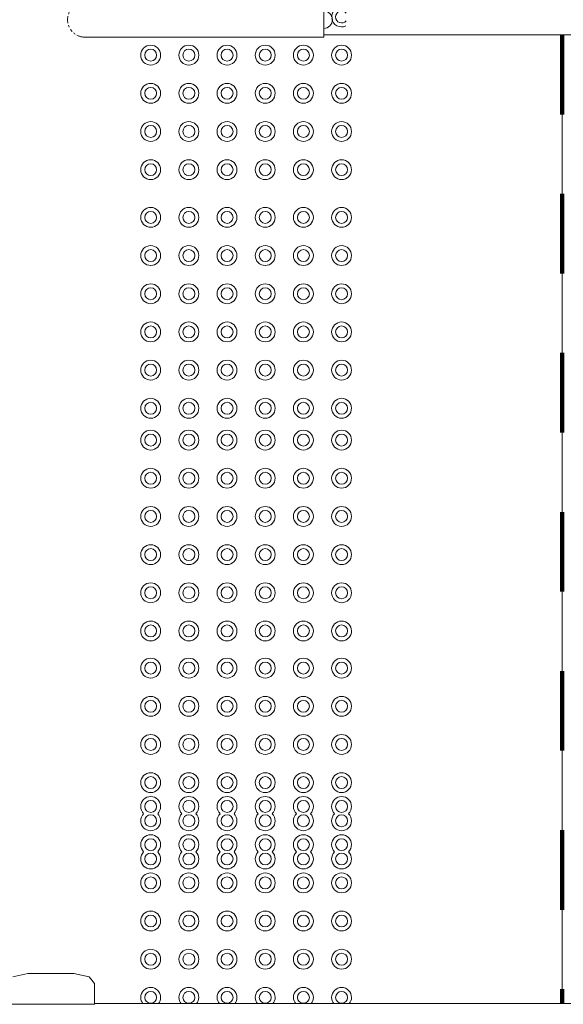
# Model space of a CAD drawing. Header units: metres. Extents: x 1.8 to 43.6, y -74.3 to -47.
# Tile 29 of 256: x 8.367 to 9.05, y -64.716 to -63.478. Entities that reach past the tile are written whole.
import ezdxf

# ---------------------------------------------------------------- set-up
doc = ezdxf.new("R2010")
doc.units = ezdxf.units.M
doc.linetypes.add('Traço', pattern=[0.006, 0.003, -0.003])
doc.linetypes.add('Traço_2_', pattern=[0.006, 0.003, -0.003])
doc.layers.add('A-AREA', color=4, linetype='Traço', lineweight=100, true_color=0x00ffff)
for name, color, linetype, lineweight in [('A-FLOR', 7, 'Continuous', 18), ('A-GENM', 7, 'Continuous', 18), ('Balaústres', 7, 'Continuous', 18), ('Corrimão', 7, 'Continuous', 18), ('Guarda-corpos', 7, 'Continuous', 18), ('Q-SPCQ', 7, 'Continuous', 18), ('S-FNDN', 7, 'Continuous', 18)]:
    doc.layers.add(name, color=color, linetype=linetype, lineweight=lineweight)

# ---------------------------------------------------------------- blocks, each defined once
blk = doc.blocks.new('Constructions-Lifts_Liftup_easylift-900-800 - Liftup - Material - Non-skid Linoleum-7091028-TÉRREO _0_32m - FRIGORÍFICA')
at = {"layer": 'S-FNDN', "color": 253, "true_color": 0xaaaaaa}
for p, q in [((-0.445, -1.348), (-0.445, -0.368)), ((-0.4786, -1.355), (-0.4701, -1.348)), ((-0.4701, -1.348), (-0.444, -1.348)), ((-0.444, -1.348), (-0.444, -1.458)), ((-0.4826, -1.374), (-0.4786, -1.355)), ((-0.4826, -1.432), (-0.4826, -1.374)), ((-0.4786, -1.451), (-0.4826, -1.432))]:
    blk.add_line(p, q, dxfattribs=at)
blk = doc.blocks.new('_ARQPWR_ACS Piso tátil de alerta - 30 cm Inox-7195133-TÉRREO _0_32m - FRIGORÍFICA')
at = {"layer": 'A-GENM', "color": 253, "true_color": 0xaaaaaa}
for centre, radius, start, end in [((-0.12, 0.12), 0.0125, 0, 180), ((-0.12, 0.12), 0.0075, 360, 180), ((-0.072, 0.12), 0.0125, 0, 180), ((-0.072, 0.12), 0.0075, 360, 180), ((-0.024, 0.12), 0.0125, 0, 180), ((-0.024, 0.12), 0.0075, 360, 180), ((0.024, 0.12), 0.0125, 0, 180), ((0.024, 0.12), 0.0075, 360, 180), ((0.072, 0.12), 0.0125, 0, 180), ((0.072, 0.12), 0.0075, 360, 180), ((0.12, 0.12), 0.0125, 0, 180), ((0.12, 0.12), 0.0075, 360, 180), ((-0.12, 0.12), 0.0125, 180, 360), ((-0.12, 0.12), 0.0075, 180, 360), ((-0.072, 0.12), 0.0125, 180, 360), ((-0.072, 0.12), 0.0075, 180, 360), ((-0.024, 0.12), 0.0125, 180, 360), ((-0.024, 0.12), 0.0075, 180, 360), ((0.024, 0.12), 0.0125, 180, 360), ((0.024, 0.12), 0.0075, 180, 360), ((0.072, 0.12), 0.0125, 180, 360), ((0.072, 0.12), 0.0075, 180, 360), ((0.12, 0.12), 0.0125, 180, 360), ((0.12, 0.12), 0.0075, 180, 360), ((-0.12, 0.072), 0.0125, 0, 180), ((-0.12, 0.072), 0.0075, 360, 180), ((-0.072, 0.072), 0.0125, 0, 180), ((-0.072, 0.072), 0.0075, 360, 180), ((-0.024, 0.072), 0.0125, 0, 180), ((-0.024, 0.072), 0.0075, 360, 180), ((0.024, 0.072), 0.0125, 0, 180), ((0.024, 0.072), 0.0075, 360, 180), ((0.072, 0.072), 0.0125, 0, 180), ((0.072, 0.072), 0.0075, 360, 180), ((0.12, 0.072), 0.0125, 0, 180), ((0.12, 0.072), 0.0075, 360, 180), ((-0.12, 0.072), 0.0125, 180, 360), ((-0.12, 0.072), 0.0075, 180, 360), ((-0.072, 0.072), 0.0125, 180, 360), ((-0.072, 0.072), 0.0075, 180, 360), ((-0.024, 0.072), 0.0125, 180, 360), ((-0.024, 0.072), 0.0075, 180, 360), ((0.024, 0.072), 0.0125, 180, 360), ((0.024, 0.072), 0.0075, 180, 360), ((0.072, 0.072), 0.0125, 180, 360), ((0.072, 0.072), 0.0075, 180, 360), ((0.12, 0.072), 0.0125, 180, 360), ((0.12, 0.072), 0.0075, 180, 360), ((-0.12, 0.024), 0.0125, 0, 180), ((-0.12, 0.024), 0.0075, 360, 180), ((-0.072, 0.024), 0.0125, 0, 180), ((-0.072, 0.024), 0.0075, 360, 180), ((-0.024, 0.024), 0.0125, 0, 180), ((-0.024, 0.024), 0.0075, 360, 180), ((0.024, 0.024), 0.0125, 0, 180), ((0.024, 0.024), 0.0075, 360, 180), ((0.072, 0.024), 0.0125, 0, 180), ((0.072, 0.024), 0.0075, 360, 180), ((0.12, 0.024), 0.0125, 0, 180), ((0.12, 0.024), 0.0075, 360, 180), ((-0.12, 0.024), 0.0125, 180, 360), ((-0.12, 0.024), 0.0075, 180, 360), ((-0.072, 0.024), 0.0125, 180, 360), ((-0.072, 0.024), 0.0075, 180, 360), ((-0.024, 0.024), 0.0125, 180, 360), ((-0.024, 0.024), 0.0075, 180, 360), ((0.024, 0.024), 0.0125, 180, 360), ((0.024, 0.024), 0.0075, 180, 360), ((0.072, 0.024), 0.0125, 180, 360), ((0.072, 0.024), 0.0075, 180, 360), ((0.12, 0.024), 0.0125, 180, 360), ((0.12, 0.024), 0.0075, 180, 360), ((-0.12, -0.024), 0.0125, 0, 180), ((-0.072, -0.024), 0.0125, 0, 180), ((-0.024, -0.024), 0.0125, 0, 180), ((0.024, -0.024), 0.0125, 0, 180), ((0.072, -0.024), 0.0125, 0, 180), ((0.12, -0.024), 0.0125, 0, 180), ((-0.12, -0.024), 0.0125, 180, 360), ((-0.12, -0.024), 0.0075, 360, 180), ((-0.12, -0.024), 0.0075, 180, 360), ((-0.072, -0.024), 0.0125, 180, 360), ((-0.072, -0.024), 0.0075, 360, 180), ((-0.072, -0.024), 0.0075, 180, 360), ((-0.024, -0.024), 0.0125, 180, 360), ((-0.024, -0.024), 0.0075, 360, 180), ((-0.024, -0.024), 0.0075, 180, 360), ((0.024, -0.024), 0.0125, 180, 360), ((0.024, -0.024), 0.0075, 360, 180), ((0.024, -0.024), 0.0075, 180, 360), ((0.072, -0.024), 0.0125, 180, 360), ((0.072, -0.024), 0.0075, 360, 180), ((0.072, -0.024), 0.0075, 180, 360), ((0.12, -0.024), 0.0125, 180, 360), ((0.12, -0.024), 0.0075, 360, 180), ((0.12, -0.024), 0.0075, 180, 360), ((-0.12, -0.072), 0.0125, 0, 180), ((-0.072, -0.072), 0.0125, 0, 180), ((-0.024, -0.072), 0.0125, 0, 180), ((0.024, -0.072), 0.0125, 0, 180), ((0.072, -0.072), 0.0125, 0, 180), ((0.12, -0.072), 0.0125, 0, 180), ((-0.12, -0.072), 0.0125, 180, 360), ((-0.12, -0.072), 0.0075, 360, 180), ((-0.12, -0.072), 0.0075, 180, 360), ((-0.072, -0.072), 0.0125, 180, 360), ((-0.072, -0.072), 0.0075, 360, 180), ((-0.072, -0.072), 0.0075, 180, 360), ((-0.024, -0.072), 0.0125, 180, 360), ((-0.024, -0.072), 0.0075, 360, 180), ((-0.024, -0.072), 0.0075, 180, 360), ((0.024, -0.072), 0.0125, 180, 360), ((0.024, -0.072), 0.0075, 360, 180), ((0.024, -0.072), 0.0075, 180, 360), ((0.072, -0.072), 0.0125, 180, 360), ((0.072, -0.072), 0.0075, 360, 180), ((0.072, -0.072), 0.0075, 180, 360), ((0.12, -0.072), 0.0125, 180, 360), ((0.12, -0.072), 0.0075, 360, 180), ((0.12, -0.072), 0.0075, 180, 360), ((-0.12, -0.12), 0.0125, 0, 180), ((-0.072, -0.12), 0.0125, 0, 180), ((-0.024, -0.12), 0.0125, 0, 180), ((0.024, -0.12), 0.0125, 0, 180), ((0.072, -0.12), 0.0125, 0, 180), ((0.12, -0.12), 0.0125, 0, 180), ((-0.12, -0.12), 0.0125, 180, 360), ((-0.12, -0.12), 0.0075, 360, 180), ((-0.12, -0.12), 0.0075, 180, 360), ((-0.072, -0.12), 0.0125, 180, 360), ((-0.072, -0.12), 0.0075, 360, 180), ((-0.072, -0.12), 0.0075, 180, 360), ((-0.024, -0.12), 0.0125, 180, 360), ((-0.024, -0.12), 0.0075, 360, 180), ((-0.024, -0.12), 0.0075, 180, 360), ((0.024, -0.12), 0.0125, 180, 360), ((0.024, -0.12), 0.0075, 360, 180), ((0.024, -0.12), 0.0075, 180, 360), ((0.072, -0.12), 0.0125, 180, 360), ((0.072, -0.12), 0.0075, 360, 180), ((0.072, -0.12), 0.0075, 180, 360), ((0.12, -0.12), 0.0125, 180, 360), ((0.12, -0.12), 0.0075, 360, 180), ((0.12, -0.12), 0.0075, 180, 360)]:
    blk.add_arc(centre, radius, start, end, dxfattribs=at)
blk = doc.blocks.new('_ARQPWR_ACS Piso tátil de alerta - 30 cm Inox-V54-TÉRREO _0_32m - FRIGORÍFICA')
at = {"layer": 'A-GENM', "color": 253, "true_color": 0xaaaaaa}
for centre, radius, start, end in [((-0.12, 0.12), 0.0125, 0, 180), ((-0.12, 0.12), 0.0075, 360, 180), ((-0.072, 0.12), 0.0125, 0, 180), ((-0.072, 0.12), 0.0075, 360, 180), ((-0.024, 0.12), 0.0125, 0, 180), ((-0.024, 0.12), 0.0075, 360, 180), ((0.024, 0.12), 0.0125, 0, 180), ((0.024, 0.12), 0.0075, 360, 180), ((0.072, 0.12), 0.0125, 0, 180), ((0.072, 0.12), 0.0075, 360, 180), ((0.12, 0.12), 0.0125, 0, 180), ((0.12, 0.12), 0.0075, 360, 180), ((-0.12, 0.12), 0.0125, 180, 360), ((-0.12, 0.12), 0.0075, 180, 360), ((-0.072, 0.12), 0.0125, 180, 360), ((-0.072, 0.12), 0.0075, 180, 360), ((-0.024, 0.12), 0.0125, 180, 360), ((-0.024, 0.12), 0.0075, 180, 360), ((0.024, 0.12), 0.0125, 180, 360), ((0.024, 0.12), 0.0075, 180, 360), ((0.072, 0.12), 0.0125, 180, 360), ((0.072, 0.12), 0.0075, 180, 360), ((0.12, 0.12), 0.0125, 180, 360), ((0.12, 0.12), 0.0075, 180, 360), ((-0.12, 0.072), 0.0125, 0, 180), ((-0.12, 0.072), 0.0075, 360, 180), ((-0.072, 0.072), 0.0125, 0, 180), ((-0.072, 0.072), 0.0075, 360, 180), ((-0.024, 0.072), 0.0125, 0, 180), ((-0.024, 0.072), 0.0075, 360, 180), ((0.024, 0.072), 0.0125, 0, 180), ((0.024, 0.072), 0.0075, 360, 180), ((0.072, 0.072), 0.0125, 0, 180), ((0.072, 0.072), 0.0075, 360, 180), ((0.12, 0.072), 0.0125, 0, 180), ((0.12, 0.072), 0.0075, 360, 180), ((-0.12, 0.072), 0.0125, 180, 360), ((-0.12, 0.072), 0.0075, 180, 360), ((-0.072, 0.072), 0.0125, 180, 360), ((-0.072, 0.072), 0.0075, 180, 360), ((-0.024, 0.072), 0.0125, 180, 360), ((-0.024, 0.072), 0.0075, 180, 360), ((0.024, 0.072), 0.0125, 180, 360), ((0.024, 0.072), 0.0075, 180, 360), ((0.072, 0.072), 0.0125, 180, 360), ((0.072, 0.072), 0.0075, 180, 360), ((0.12, 0.072), 0.0125, 180, 360), ((0.12, 0.072), 0.0075, 180, 360), ((-0.12, 0.024), 0.0125, 0, 180), ((-0.12, 0.024), 0.0075, 360, 180), ((-0.072, 0.024), 0.0125, 0, 180), ((-0.072, 0.024), 0.0075, 360, 180), ((-0.024, 0.024), 0.0125, 0, 180), ((-0.024, 0.024), 0.0075, 360, 180), ((0.024, 0.024), 0.0125, 0, 180), ((0.024, 0.024), 0.0075, 360, 180), ((0.072, 0.024), 0.0125, 0, 180), ((0.072, 0.024), 0.0075, 360, 180), ((0.12, 0.024), 0.0125, 0, 180), ((0.12, 0.024), 0.0075, 360, 180), ((-0.12, 0.024), 0.0125, 180, 360), ((-0.12, 0.024), 0.0075, 180, 360), ((-0.072, 0.024), 0.0125, 180, 360), ((-0.072, 0.024), 0.0075, 180, 360), ((-0.024, 0.024), 0.0125, 180, 360), ((-0.024, 0.024), 0.0075, 180, 360), ((0.024, 0.024), 0.0125, 180, 360), ((0.024, 0.024), 0.0075, 180, 360), ((0.072, 0.024), 0.0125, 180, 360), ((0.072, 0.024), 0.0075, 180, 360), ((0.12, 0.024), 0.0125, 180, 360), ((0.12, 0.024), 0.0075, 180, 360), ((-0.12, -0.024), 0.0125, 0, 180), ((-0.072, -0.024), 0.0125, 0, 180), ((-0.024, -0.024), 0.0125, 0, 180), ((0.024, -0.024), 0.0125, 0, 180), ((0.072, -0.024), 0.0125, 0, 180), ((0.12, -0.024), 0.0125, 0, 180), ((-0.12, -0.024), 0.0125, 180, 360), ((-0.12, -0.024), 0.0075, 360, 180), ((-0.12, -0.024), 0.0075, 180, 360), ((-0.072, -0.024), 0.0125, 180, 360), ((-0.072, -0.024), 0.0075, 360, 180), ((-0.072, -0.024), 0.0075, 180, 360), ((-0.024, -0.024), 0.0125, 180, 360), ((-0.024, -0.024), 0.0075, 360, 180), ((-0.024, -0.024), 0.0075, 180, 360), ((0.024, -0.024), 0.0125, 180, 360), ((0.024, -0.024), 0.0075, 360, 180), ((0.024, -0.024), 0.0075, 180, 360), ((0.072, -0.024), 0.0125, 180, 360), ((0.072, -0.024), 0.0075, 360, 180), ((0.072, -0.024), 0.0075, 180, 360), ((0.12, -0.024), 0.0125, 180, 360), ((0.12, -0.024), 0.0075, 360, 180), ((0.12, -0.024), 0.0075, 180, 360), ((-0.12, -0.072), 0.0125, 0, 180), ((-0.072, -0.072), 0.0125, 0, 180), ((-0.024, -0.072), 0.0125, 0, 180), ((0.024, -0.072), 0.0125, 0, 180), ((0.072, -0.072), 0.0125, 0, 180), ((0.12, -0.072), 0.0125, 0, 180), ((-0.12, -0.072), 0.0125, 180, 360), ((-0.12, -0.072), 0.0075, 360, 180), ((-0.12, -0.072), 0.0075, 180, 360), ((-0.072, -0.072), 0.0125, 180, 360), ((-0.072, -0.072), 0.0075, 360, 180), ((-0.072, -0.072), 0.0075, 180, 360), ((-0.024, -0.072), 0.0125, 180, 360), ((-0.024, -0.072), 0.0075, 360, 180), ((-0.024, -0.072), 0.0075, 180, 360), ((0.024, -0.072), 0.0125, 180, 360), ((0.024, -0.072), 0.0075, 360, 180), ((0.024, -0.072), 0.0075, 180, 360), ((0.072, -0.072), 0.0125, 180, 360), ((0.072, -0.072), 0.0075, 360, 180), ((0.072, -0.072), 0.0075, 180, 360), ((0.12, -0.072), 0.0125, 180, 360), ((0.12, -0.072), 0.0075, 360, 180), ((0.12, -0.072), 0.0075, 180, 360), ((-0.12, -0.12), 0.0125, 0, 180), ((-0.072, -0.12), 0.0125, 0, 180), ((-0.024, -0.12), 0.0125, 0, 180), ((0.024, -0.12), 0.0125, 0, 180), ((0.072, -0.12), 0.0125, 0, 180), ((0.12, -0.12), 0.0125, 0, 180), ((-0.12, -0.12), 0.0125, 180, 223.7989), ((-0.12, -0.12), 0.0075, 360, 180), ((-0.12, -0.12), 0.0075, 180, 360), ((-0.12, -0.12), 0.0125, 316.2011, 360), ((-0.072, -0.12), 0.0125, 180, 223.7989), ((-0.072, -0.12), 0.0075, 360, 180), ((-0.072, -0.12), 0.0075, 180, 360), ((-0.072, -0.12), 0.0125, 316.2011, 360), ((-0.024, -0.12), 0.0125, 180, 223.7989), ((-0.024, -0.12), 0.0075, 360, 180), ((-0.024, -0.12), 0.0075, 180, 360), ((-0.024, -0.12), 0.0125, 316.2011, 360), ((0.024, -0.12), 0.0125, 180, 223.7989), ((0.024, -0.12), 0.0075, 360, 180), ((0.024, -0.12), 0.0075, 180, 360), ((0.024, -0.12), 0.0125, 316.2011, 360), ((0.072, -0.12), 0.0125, 180, 223.7989), ((0.072, -0.12), 0.0075, 360, 180), ((0.072, -0.12), 0.0075, 180, 360), ((0.072, -0.12), 0.0125, 316.2011, 360), ((0.12, -0.12), 0.0125, 180, 223.7989), ((0.12, -0.12), 0.0075, 360, 180), ((0.12, -0.12), 0.0075, 180, 360), ((0.12, -0.12), 0.0125, 316.2011, 360), ((-0.12, -0.12), 0.0125, 225, 315), ((-0.072, -0.12), 0.0125, 225, 315), ((-0.024, -0.12), 0.0125, 225, 315), ((0.024, -0.12), 0.0125, 225, 315), ((0.072, -0.12), 0.0125, 225, 315), ((0.12, -0.12), 0.0125, 225, 315)]:
    blk.add_arc(centre, radius, start, end, dxfattribs=at)
blk = doc.blocks.new('_ARQPWR_ACS Piso tátil de alerta - 30 cm Inox-V55-TÉRREO _0_32m - FRIGORÍFICA')
at = {"layer": 'A-GENM', "color": 253, "true_color": 0xaaaaaa}
for centre, radius, start, end in [((-0.12, 0.12), 0.0125, 0, 180), ((-0.12, 0.12), 0.0075, 360, 180), ((-0.072, 0.12), 0.0125, 0, 180), ((-0.072, 0.12), 0.0075, 360, 180), ((-0.024, 0.12), 0.0125, 0, 180), ((-0.024, 0.12), 0.0075, 360, 180), ((0.024, 0.12), 0.0125, 0, 180), ((0.024, 0.12), 0.0075, 360, 180), ((0.072, 0.12), 0.0125, 0, 180), ((0.072, 0.12), 0.0075, 360, 180), ((0.12, 0.12), 0.0125, 0, 180), ((0.12, 0.12), 0.0075, 360, 180), ((-0.12, 0.12), 0.0125, 180, 360), ((-0.12, 0.12), 0.0075, 180, 360), ((-0.072, 0.12), 0.0125, 180, 360), ((-0.072, 0.12), 0.0075, 180, 360), ((-0.024, 0.12), 0.0125, 180, 360), ((-0.024, 0.12), 0.0075, 180, 360), ((0.024, 0.12), 0.0125, 180, 360), ((0.024, 0.12), 0.0075, 180, 360), ((0.072, 0.12), 0.0125, 180, 360), ((0.072, 0.12), 0.0075, 180, 360), ((0.12, 0.12), 0.0125, 180, 360), ((0.12, 0.12), 0.0075, 180, 360), ((-0.12, 0.072), 0.0125, 0, 180), ((-0.12, 0.072), 0.0075, 360, 180), ((-0.072, 0.072), 0.0125, 0, 180), ((-0.072, 0.072), 0.0075, 360, 180), ((-0.024, 0.072), 0.0125, 0, 180), ((-0.024, 0.072), 0.0075, 360, 180), ((0.024, 0.072), 0.0125, 0, 180), ((0.024, 0.072), 0.0075, 360, 180), ((0.072, 0.072), 0.0125, 0, 180), ((0.072, 0.072), 0.0075, 360, 180), ((0.12, 0.072), 0.0125, 0, 180), ((0.12, 0.072), 0.0075, 360, 180), ((-0.12, 0.072), 0.0125, 180, 360), ((-0.12, 0.072), 0.0075, 180, 360), ((-0.072, 0.072), 0.0125, 180, 360), ((-0.072, 0.072), 0.0075, 180, 360), ((-0.024, 0.072), 0.0125, 180, 360), ((-0.024, 0.072), 0.0075, 180, 360), ((0.024, 0.072), 0.0125, 180, 360), ((0.024, 0.072), 0.0075, 180, 360), ((0.072, 0.072), 0.0125, 180, 360), ((0.072, 0.072), 0.0075, 180, 360), ((0.12, 0.072), 0.0125, 180, 360), ((0.12, 0.072), 0.0075, 180, 360), ((-0.12, 0.024), 0.0125, 0, 180), ((-0.12, 0.024), 0.0075, 360, 180), ((-0.072, 0.024), 0.0125, 0, 180), ((-0.072, 0.024), 0.0075, 360, 180), ((-0.024, 0.024), 0.0125, 0, 180), ((-0.024, 0.024), 0.0075, 360, 180), ((0.024, 0.024), 0.0125, 0, 180), ((0.024, 0.024), 0.0075, 360, 180), ((0.072, 0.024), 0.0125, 0, 180), ((0.072, 0.024), 0.0075, 360, 180), ((0.12, 0.024), 0.0125, 0, 180), ((0.12, 0.024), 0.0075, 360, 180), ((-0.12, 0.024), 0.0125, 180, 360), ((-0.12, 0.024), 0.0075, 180, 360), ((-0.072, 0.024), 0.0125, 180, 360), ((-0.072, 0.024), 0.0075, 180, 360), ((-0.024, 0.024), 0.0125, 180, 360), ((-0.024, 0.024), 0.0075, 180, 360), ((0.024, 0.024), 0.0125, 180, 360), ((0.024, 0.024), 0.0075, 180, 360), ((0.072, 0.024), 0.0125, 180, 360), ((0.072, 0.024), 0.0075, 180, 360), ((0.12, 0.024), 0.0125, 180, 360), ((0.12, 0.024), 0.0075, 180, 360), ((-0.12, -0.024), 0.0125, 0, 180), ((-0.072, -0.024), 0.0125, 0, 180), ((-0.024, -0.024), 0.0125, 0, 180), ((0.024, -0.024), 0.0125, 0, 180), ((0.072, -0.024), 0.0125, 0, 180), ((0.12, -0.024), 0.0125, 0, 180), ((-0.12, -0.024), 0.0125, 180, 360), ((-0.12, -0.024), 0.0075, 360, 180), ((-0.12, -0.024), 0.0075, 180, 360), ((-0.072, -0.024), 0.0125, 180, 360), ((-0.072, -0.024), 0.0075, 360, 180), ((-0.072, -0.024), 0.0075, 180, 360), ((-0.024, -0.024), 0.0125, 180, 360), ((-0.024, -0.024), 0.0075, 360, 180), ((-0.024, -0.024), 0.0075, 180, 360), ((0.024, -0.024), 0.0125, 180, 360), ((0.024, -0.024), 0.0075, 360, 180), ((0.024, -0.024), 0.0075, 180, 360), ((0.072, -0.024), 0.0125, 180, 360), ((0.072, -0.024), 0.0075, 360, 180), ((0.072, -0.024), 0.0075, 180, 360), ((0.12, -0.024), 0.0125, 180, 360), ((0.12, -0.024), 0.0075, 360, 180), ((0.12, -0.024), 0.0075, 180, 360), ((-0.12, -0.072), 0.0125, 135, 180), ((-0.12, -0.072), 0.0125, 180, 360), ((-0.12, -0.072), 0.0075, 360, 180), ((-0.12, -0.072), 0.0075, 180, 360), ((-0.12, -0.072), 0.0125, 0, 45), ((-0.072, -0.072), 0.0125, 135, 180), ((-0.072, -0.072), 0.0125, 180, 360), ((-0.072, -0.072), 0.0075, 360, 180), ((-0.072, -0.072), 0.0075, 180, 360), ((-0.072, -0.072), 0.0125, 0, 45), ((-0.024, -0.072), 0.0125, 135, 180), ((-0.024, -0.072), 0.0125, 180, 360), ((-0.024, -0.072), 0.0075, 360, 180), ((-0.024, -0.072), 0.0075, 180, 360), ((-0.024, -0.072), 0.0125, 0, 45), ((0.024, -0.072), 0.0125, 135, 180), ((0.024, -0.072), 0.0125, 180, 360), ((0.024, -0.072), 0.0075, 360, 180), ((0.024, -0.072), 0.0075, 180, 360), ((0.024, -0.072), 0.0125, 0, 45), ((0.072, -0.072), 0.0125, 135, 180), ((0.072, -0.072), 0.0125, 180, 360), ((0.072, -0.072), 0.0075, 360, 180), ((0.072, -0.072), 0.0075, 180, 360), ((0.072, -0.072), 0.0125, 0, 45), ((0.12, -0.072), 0.0125, 135, 180), ((0.12, -0.072), 0.0125, 180, 360), ((0.12, -0.072), 0.0075, 360, 180), ((0.12, -0.072), 0.0075, 180, 360), ((0.12, -0.072), 0.0125, 0, 45), ((-0.12, -0.12), 0.0125, 135, 180), ((-0.12, -0.12), 0.0125, 0, 45), ((-0.072, -0.12), 0.0125, 135, 180), ((-0.072, -0.12), 0.0125, 0, 45), ((-0.024, -0.12), 0.0125, 135, 180), ((-0.024, -0.12), 0.0125, 0, 45), ((0.024, -0.12), 0.0125, 135, 180), ((0.024, -0.12), 0.0125, 0, 45), ((0.072, -0.12), 0.0125, 135, 180), ((0.072, -0.12), 0.0125, 0, 45), ((0.12, -0.12), 0.0125, 135, 180), ((0.12, -0.12), 0.0125, 0, 45), ((-0.12, -0.12), 0.0125, 180, 360), ((-0.12, -0.12), 0.0075, 360, 180), ((-0.12, -0.12), 0.0075, 180, 360), ((-0.072, -0.12), 0.0125, 180, 360), ((-0.072, -0.12), 0.0075, 360, 180), ((-0.072, -0.12), 0.0075, 180, 360), ((-0.024, -0.12), 0.0125, 180, 360), ((-0.024, -0.12), 0.0075, 360, 180), ((-0.024, -0.12), 0.0075, 180, 360), ((0.024, -0.12), 0.0125, 180, 360), ((0.024, -0.12), 0.0075, 360, 180), ((0.024, -0.12), 0.0075, 180, 360), ((0.072, -0.12), 0.0125, 180, 360), ((0.072, -0.12), 0.0075, 360, 180), ((0.072, -0.12), 0.0075, 180, 360), ((0.12, -0.12), 0.0125, 180, 360), ((0.12, -0.12), 0.0075, 360, 180), ((0.12, -0.12), 0.0075, 180, 360)]:
    blk.add_arc(centre, radius, start, end, dxfattribs=at)
blk = doc.blocks.new('_ARQPWR_ACS Piso tátil de alerta - 30 cm Inox-V56-TÉRREO _0_32m - FRIGORÍFICA')
at = {"layer": 'A-GENM', "color": 253, "true_color": 0xaaaaaa}
for centre, radius, start, end in [((-0.12, 0.12), 0.0125, 0, 180), ((-0.12, 0.12), 0.0075, 360, 180), ((-0.072, 0.12), 0.0125, 0, 180), ((-0.072, 0.12), 0.0075, 360, 180), ((-0.024, 0.12), 0.0125, 0, 180), ((-0.024, 0.12), 0.0075, 360, 180), ((0.024, 0.12), 0.0125, 0, 180), ((0.024, 0.12), 0.0075, 360, 180), ((0.072, 0.12), 0.0125, 0, 180), ((0.072, 0.12), 0.0075, 360, 180), ((0.12, 0.12), 0.0125, 0, 180), ((0.12, 0.12), 0.0075, 360, 180), ((-0.12, 0.12), 0.0125, 180, 360), ((-0.12, 0.12), 0.0075, 180, 360), ((-0.072, 0.12), 0.0125, 180, 360), ((-0.072, 0.12), 0.0075, 180, 360), ((-0.024, 0.12), 0.0125, 180, 360), ((-0.024, 0.12), 0.0075, 180, 360), ((0.024, 0.12), 0.0125, 180, 360), ((0.024, 0.12), 0.0075, 180, 360), ((0.072, 0.12), 0.0125, 180, 360), ((0.072, 0.12), 0.0075, 180, 360), ((0.12, 0.12), 0.0125, 180, 360), ((0.12, 0.12), 0.0075, 180, 360), ((0.12, 0.072), 0.0125, 64.5442, 178.7679), ((0.12, 0.072), 0.0075, 40, 180), ((0.12, 0.072), 0.0125, 188.4192, 295.4558), ((0.12, 0.072), 0.0075, 180, 320), ((-0.12, 0.024), 0.0125, 0, 180), ((-0.12, 0.024), 0.0075, 360, 180), ((-0.072, 0.024), 0.0125, 0, 180), ((-0.072, 0.024), 0.0075, 360, 180), ((-0.024, 0.024), 0.0125, 0, 180), ((-0.024, 0.024), 0.0075, 360, 180), ((0.024, 0.024), 0.0125, 0, 180), ((0.024, 0.024), 0.0075, 360, 180), ((0.072, 0.024), 0.0125, 0, 180), ((0.072, 0.024), 0.0075, 360, 180), ((0.12, 0.024), 0.0125, 0, 180), ((0.12, 0.024), 0.0075, 360, 180), ((-0.12, 0.024), 0.0125, 180, 360), ((-0.12, 0.024), 0.0075, 180, 360), ((-0.072, 0.024), 0.0125, 180, 360), ((-0.072, 0.024), 0.0075, 180, 360), ((-0.024, 0.024), 0.0125, 180, 360), ((-0.024, 0.024), 0.0075, 180, 360), ((0.024, 0.024), 0.0125, 180, 360), ((0.024, 0.024), 0.0075, 180, 360), ((0.072, 0.024), 0.0125, 180, 360), ((0.072, 0.024), 0.0075, 180, 360), ((0.12, 0.024), 0.0125, 180, 360), ((0.12, 0.024), 0.0075, 180, 360), ((-0.12, -0.024), 0.0125, 0, 180), ((-0.072, -0.024), 0.0125, 0, 180), ((-0.024, -0.024), 0.0125, 0, 180), ((0.024, -0.024), 0.0125, 0, 180), ((0.072, -0.024), 0.0125, 0, 180), ((0.12, -0.024), 0.0125, 0, 180), ((-0.12, -0.024), 0.0125, 180, 360), ((-0.12, -0.024), 0.0075, 360, 180), ((-0.12, -0.024), 0.0075, 180, 360), ((-0.072, -0.024), 0.0125, 180, 360), ((-0.072, -0.024), 0.0075, 360, 180), ((-0.072, -0.024), 0.0075, 180, 360), ((-0.024, -0.024), 0.0125, 180, 360), ((-0.024, -0.024), 0.0075, 360, 180), ((-0.024, -0.024), 0.0075, 180, 360), ((0.024, -0.024), 0.0125, 180, 360), ((0.024, -0.024), 0.0075, 360, 180), ((0.024, -0.024), 0.0075, 180, 360), ((0.072, -0.024), 0.0125, 180, 360), ((0.072, -0.024), 0.0075, 360, 180), ((0.072, -0.024), 0.0075, 180, 360), ((0.12, -0.024), 0.0125, 180, 360), ((0.12, -0.024), 0.0075, 360, 180), ((0.12, -0.024), 0.0075, 180, 360), ((-0.12, -0.072), 0.0125, 0, 180), ((-0.072, -0.072), 0.0125, 0, 180), ((-0.024, -0.072), 0.0125, 0, 180), ((0.024, -0.072), 0.0125, 0, 180), ((0.072, -0.072), 0.0125, 0, 180), ((0.12, -0.072), 0.0125, 0, 180), ((-0.12, -0.072), 0.0125, 180, 360), ((-0.12, -0.072), 0.0075, 360, 180), ((-0.12, -0.072), 0.0075, 180, 360), ((-0.072, -0.072), 0.0125, 180, 360), ((-0.072, -0.072), 0.0075, 360, 180), ((-0.072, -0.072), 0.0075, 180, 360), ((-0.024, -0.072), 0.0125, 180, 360), ((-0.024, -0.072), 0.0075, 360, 180), ((-0.024, -0.072), 0.0075, 180, 360), ((0.024, -0.072), 0.0125, 180, 360), ((0.024, -0.072), 0.0075, 360, 180), ((0.024, -0.072), 0.0075, 180, 360), ((0.072, -0.072), 0.0125, 180, 360), ((0.072, -0.072), 0.0075, 360, 180), ((0.072, -0.072), 0.0075, 180, 360), ((0.12, -0.072), 0.0125, 180, 360), ((0.12, -0.072), 0.0075, 360, 180), ((0.12, -0.072), 0.0075, 180, 360), ((-0.12, -0.12), 0.0125, 0, 180), ((-0.072, -0.12), 0.0125, 0, 180), ((-0.024, -0.12), 0.0125, 0, 180), ((0.024, -0.12), 0.0125, 0, 180), ((0.072, -0.12), 0.0125, 0, 180), ((0.12, -0.12), 0.0125, 0, 180), ((-0.12, -0.12), 0.0125, 180, 360), ((-0.12, -0.12), 0.0075, 360, 180), ((-0.12, -0.12), 0.0075, 180, 360), ((-0.072, -0.12), 0.0125, 180, 360), ((-0.072, -0.12), 0.0075, 360, 180), ((-0.072, -0.12), 0.0075, 180, 360), ((-0.024, -0.12), 0.0125, 180, 360), ((-0.024, -0.12), 0.0075, 360, 180), ((-0.024, -0.12), 0.0075, 180, 360), ((0.024, -0.12), 0.0125, 180, 360), ((0.024, -0.12), 0.0075, 360, 180), ((0.024, -0.12), 0.0075, 180, 360), ((0.072, -0.12), 0.0125, 180, 360), ((0.072, -0.12), 0.0075, 360, 180), ((0.072, -0.12), 0.0075, 180, 360), ((0.12, -0.12), 0.0125, 180, 360), ((0.12, -0.12), 0.0075, 360, 180), ((0.12, -0.12), 0.0075, 180, 360)]:
    blk.add_arc(centre, radius, start, end, dxfattribs=at)
blk = doc.blocks.new('_ARQPWR_ACS Piso tátil de alerta - 30 cm Inox-V60-TÉRREO _0_32m - FRIGORÍFICA')
at = {"layer": 'A-GENM', "color": 253, "true_color": 0xaaaaaa}
for centre, radius, start, end in [((-0.12, 0.12), 0.0125, 0, 180), ((-0.12, 0.12), 0.0075, 360, 180), ((-0.072, 0.12), 0.0125, 0, 180), ((-0.072, 0.12), 0.0075, 360, 180), ((-0.024, 0.12), 0.0125, 0, 180), ((-0.024, 0.12), 0.0075, 360, 180), ((0.024, 0.12), 0.0125, 0, 180), ((0.024, 0.12), 0.0075, 360, 180), ((0.072, 0.12), 0.0125, 0, 180), ((0.072, 0.12), 0.0075, 360, 180), ((0.12, 0.12), 0.0125, 0, 180), ((0.12, 0.12), 0.0075, 360, 180), ((-0.12, 0.12), 0.0125, 180, 225), ((-0.12, 0.12), 0.0075, 180, 360), ((-0.12, 0.12), 0.0125, 315, 360), ((-0.072, 0.12), 0.0125, 180, 225), ((-0.072, 0.12), 0.0075, 180, 360), ((-0.072, 0.12), 0.0125, 315, 360), ((-0.024, 0.12), 0.0125, 180, 225), ((-0.024, 0.12), 0.0075, 180, 360), ((-0.024, 0.12), 0.0125, 315, 360), ((0.024, 0.12), 0.0125, 180, 225), ((0.024, 0.12), 0.0075, 180, 360), ((0.024, 0.12), 0.0125, 315, 360), ((0.072, 0.12), 0.0125, 180, 225), ((0.072, 0.12), 0.0075, 180, 360), ((0.072, 0.12), 0.0125, 315, 360), ((0.12, 0.12), 0.0125, 180, 225), ((0.12, 0.12), 0.0075, 180, 360), ((0.12, 0.12), 0.0125, 315, 360), ((-0.12, 0.072), 0.0125, 0, 180), ((-0.12, 0.072), 0.0075, 360, 180), ((-0.072, 0.072), 0.0125, 0, 180), ((-0.072, 0.072), 0.0075, 360, 180), ((-0.024, 0.072), 0.0125, 0, 180), ((-0.024, 0.072), 0.0075, 360, 180), ((0.024, 0.072), 0.0125, 0, 180), ((0.024, 0.072), 0.0075, 360, 180), ((0.072, 0.072), 0.0125, 0, 180), ((0.072, 0.072), 0.0075, 360, 180), ((0.12, 0.072), 0.0125, 0, 180), ((0.12, 0.072), 0.0075, 360, 180), ((-0.12, 0.072), 0.0125, 180, 225), ((-0.12, 0.072), 0.0075, 180, 360), ((-0.12, 0.072), 0.0125, 315, 360), ((-0.072, 0.072), 0.0125, 180, 225), ((-0.072, 0.072), 0.0075, 180, 360), ((-0.072, 0.072), 0.0125, 315, 360), ((-0.024, 0.072), 0.0125, 180, 225), ((-0.024, 0.072), 0.0075, 180, 360), ((-0.024, 0.072), 0.0125, 315, 360), ((0.024, 0.072), 0.0125, 180, 225), ((0.024, 0.072), 0.0075, 180, 360), ((0.024, 0.072), 0.0125, 315, 360), ((0.072, 0.072), 0.0125, 180, 225), ((0.072, 0.072), 0.0075, 180, 360), ((0.072, 0.072), 0.0125, 315, 360), ((0.12, 0.072), 0.0125, 180, 225), ((0.12, 0.072), 0.0075, 180, 360), ((0.12, 0.072), 0.0125, 315, 360), ((-0.12, 0.024), 0.0125, 0, 180), ((-0.12, 0.024), 0.0075, 360, 180), ((-0.072, 0.024), 0.0125, 0, 180), ((-0.072, 0.024), 0.0075, 360, 180), ((-0.024, 0.024), 0.0125, 0, 180), ((-0.024, 0.024), 0.0075, 360, 180), ((0.024, 0.024), 0.0125, 0, 180), ((0.024, 0.024), 0.0075, 360, 180), ((0.072, 0.024), 0.0125, 0, 180), ((0.072, 0.024), 0.0075, 360, 180), ((0.12, 0.024), 0.0125, 0, 180), ((0.12, 0.024), 0.0075, 360, 180), ((-0.12, 0.024), 0.0125, 180, 360), ((-0.12, 0.024), 0.0075, 180, 360), ((-0.072, 0.024), 0.0125, 180, 360), ((-0.072, 0.024), 0.0075, 180, 360), ((-0.024, 0.024), 0.0125, 180, 360), ((-0.024, 0.024), 0.0075, 180, 360), ((0.024, 0.024), 0.0125, 180, 360), ((0.024, 0.024), 0.0075, 180, 360), ((0.072, 0.024), 0.0125, 180, 360), ((0.072, 0.024), 0.0075, 180, 360), ((0.12, 0.024), 0.0125, 180, 360), ((0.12, 0.024), 0.0075, 180, 360), ((-0.12, -0.024), 0.0125, 0, 180), ((-0.072, -0.024), 0.0125, 0, 180), ((-0.024, -0.024), 0.0125, 0, 180), ((0.024, -0.024), 0.0125, 0, 180), ((0.072, -0.024), 0.0125, 0, 180), ((0.12, -0.024), 0.0125, 0, 180), ((-0.12, -0.024), 0.0125, 180, 360), ((-0.12, -0.024), 0.0075, 360, 180), ((-0.12, -0.024), 0.0075, 180, 360), ((-0.072, -0.024), 0.0125, 180, 360), ((-0.072, -0.024), 0.0075, 360, 180), ((-0.072, -0.024), 0.0075, 180, 360), ((-0.024, -0.024), 0.0125, 180, 360), ((-0.024, -0.024), 0.0075, 360, 180), ((-0.024, -0.024), 0.0075, 180, 360), ((0.024, -0.024), 0.0125, 180, 360), ((0.024, -0.024), 0.0075, 360, 180), ((0.024, -0.024), 0.0075, 180, 360), ((0.072, -0.024), 0.0125, 180, 360), ((0.072, -0.024), 0.0075, 360, 180), ((0.072, -0.024), 0.0075, 180, 360), ((0.12, -0.024), 0.0125, 180, 360), ((0.12, -0.024), 0.0075, 360, 180), ((0.12, -0.024), 0.0075, 180, 360), ((-0.12, -0.072), 0.0125, 0, 180), ((-0.072, -0.072), 0.0125, 0, 180), ((-0.024, -0.072), 0.0125, 0, 180), ((0.024, -0.072), 0.0125, 0, 180), ((0.072, -0.072), 0.0125, 0, 180), ((0.12, -0.072), 0.0125, 0, 180), ((-0.12, -0.072), 0.0125, 180, 360), ((-0.12, -0.072), 0.0075, 360, 180), ((-0.12, -0.072), 0.0075, 180, 360), ((-0.072, -0.072), 0.0125, 180, 360), ((-0.072, -0.072), 0.0075, 360, 180), ((-0.072, -0.072), 0.0075, 180, 360), ((-0.024, -0.072), 0.0125, 180, 360), ((-0.024, -0.072), 0.0075, 360, 180), ((-0.024, -0.072), 0.0075, 180, 360), ((0.024, -0.072), 0.0125, 180, 360), ((0.024, -0.072), 0.0075, 360, 180), ((0.024, -0.072), 0.0075, 180, 360), ((0.072, -0.072), 0.0125, 180, 360), ((0.072, -0.072), 0.0075, 360, 180), ((0.072, -0.072), 0.0075, 180, 360), ((0.12, -0.072), 0.0125, 180, 360), ((0.12, -0.072), 0.0075, 360, 180), ((0.12, -0.072), 0.0075, 180, 360), ((-0.12, -0.12), 0.0125, 0, 180), ((-0.072, -0.12), 0.0125, 0, 180), ((-0.024, -0.12), 0.0125, 0, 180), ((0.024, -0.12), 0.0125, 0, 180), ((0.072, -0.12), 0.0125, 0, 180), ((0.12, -0.12), 0.0125, 0, 180), ((-0.12, -0.12), 0.0125, 180, 219.2527), ((-0.12, -0.12), 0.0075, 360, 180), ((-0.12, -0.12), 0.0075, 180, 360), ((-0.12, -0.12), 0.0125, 320.7473, 360), ((-0.072, -0.12), 0.0125, 180, 219.2527), ((-0.072, -0.12), 0.0075, 360, 180), ((-0.072, -0.12), 0.0075, 180, 360), ((-0.072, -0.12), 0.0125, 320.7473, 360), ((-0.024, -0.12), 0.0125, 180, 219.2527), ((-0.024, -0.12), 0.0075, 360, 180), ((-0.024, -0.12), 0.0075, 180, 360), ((-0.024, -0.12), 0.0125, 320.7473, 360), ((0.024, -0.12), 0.0125, 180, 219.2527), ((0.024, -0.12), 0.0075, 360, 180), ((0.024, -0.12), 0.0075, 180, 360), ((0.024, -0.12), 0.0125, 320.7473, 360), ((0.072, -0.12), 0.0125, 180, 219.2527), ((0.072, -0.12), 0.0075, 360, 180), ((0.072, -0.12), 0.0075, 180, 360), ((0.072, -0.12), 0.0125, 320.7473, 360), ((0.12, -0.12), 0.0125, 180, 219.2527), ((0.12, -0.12), 0.0075, 360, 180), ((0.12, -0.12), 0.0075, 180, 360), ((0.12, -0.12), 0.0125, 320.7473, 360)]:
    blk.add_arc(centre, radius, start, end, dxfattribs=at)
blk = doc.blocks.new('Guarda-corpo - 1_-V15-TÉRREO _0_32m - FRIGORÍFICA')
at = {"layer": 'Balaústres', "color": 253, "true_color": 0xaaaaaa}
for p, q in [((-0.0076, 0.3223), (-0.0069, 0.3226)), ((0.0023, 0.3237), (0.003, 0.3236)), ((0.0067, 0.3226), (0.0074, 0.3223)), ((-0.0153, 0.3162), (-0.0148, 0.3168)), ((0.0114, 0.3201), (0.012, 0.3196)), ((-0.0191, 0.2032), (-0.0191, 0)), ((0.019, 0), (0.019, 0.2032))]:
    blk.add_line(p, q, dxfattribs=at)
at = {"layer": 'Balaústres', "color": 253, "true_color": 0xaaaaaa, "flags": 128}
for points in [[(-0.0032, 0.3236), (-0.0025, 0.3237), (-0.0017, 0.3238)], [(-0.0191, 0.3048), (-0.019, 0.3056), (-0.019, 0.3063), (-0.0189, 0.3071), (-0.0188, 0.3078), (-0.0187, 0.3086), (-0.0185, 0.3093), (-0.0183, 0.3101), (-0.0181, 0.3108), (-0.0178, 0.3115), (-0.0175, 0.3122), (-0.0172, 0.3129)], [(-0.0121, 0.3195), (-0.0115, 0.32), (-0.0109, 0.3204)], [(0.0147, 0.3169), (0.0152, 0.3163), (0.0156, 0.3157)], [(0.0175, 0.3124), (0.0178, 0.3117), (0.018, 0.311), (0.0183, 0.3103), (0.0185, 0.3095), (0.0186, 0.3088), (0.0188, 0.308), (0.0189, 0.3073), (0.019, 0.3065), (0.019, 0.3058), (0.019, 0.305), (0.019, 0.3048)], [(-0.0191, 0.3048), (-0.0191, 0.3047), (-0.0191, 0.3045), (-0.0191, 0.3041), (-0.0191, 0.3035), (-0.0191, 0.3028), (-0.0191, 0.3019), (-0.0191, 0.3008), (-0.0191, 0.2996), (-0.0191, 0.2983), (-0.0191, 0.2968), (-0.0191, 0.2951), (-0.0191, 0.2933), (-0.0191, 0.2914), (-0.0191, 0.2893), (-0.0191, 0.2871), (-0.0191, 0.2847), (-0.0191, 0.2822), (-0.0191, 0.2796), (-0.0191, 0.2768), (-0.0191, 0.274), (-0.0191, 0.271), (-0.0191, 0.2679), (-0.0191, 0.2648), (-0.0191, 0.2615), (-0.0191, 0.2581), (-0.0191, 0.2546), (-0.0191, 0.2511), (-0.0191, 0.2475), (-0.0191, 0.2438), (-0.0191, 0.24), (-0.0191, 0.2362), (-0.0191, 0.2323), (-0.0191, 0.2284), (-0.0191, 0.2245), (-0.0191, 0.2205), (-0.0191, 0.2165), (-0.0191, 0.2124), (-0.0191, 0.2084), (-0.0191, 0.2043), (-0.0191, 0.2032)], [(-0.0191, 0.2928), (-0.0191, 0.2947), (-0.0191, 0.2963), (-0.0191, 0.2979), (-0.0191, 0.2993), (-0.0191, 0.3005), (-0.0191, 0.3016), (-0.0191, 0.3026), (-0.0191, 0.3033), (-0.0191, 0.3039), (-0.0191, 0.3044), (-0.0191, 0.3047), (-0.0191, 0.3048), (-0.0191, 0.3048)], [(0.019, 0.2032), (0.019, 0.2073), (0.019, 0.2113), (0.019, 0.2154), (0.019, 0.2194), (0.019, 0.2234), (0.019, 0.2274), (0.019, 0.2313), (0.019, 0.2352), (0.019, 0.239), (0.019, 0.2428), (0.019, 0.2465), (0.019, 0.2501), (0.019, 0.2537), (0.019, 0.2572), (0.019, 0.2606), (0.019, 0.2639), (0.019, 0.2671), (0.019, 0.2702), (0.019, 0.2732), (0.019, 0.2761), (0.019, 0.2789), (0.019, 0.2815), (0.019, 0.284), (0.019, 0.2864), (0.019, 0.2887), (0.019, 0.2908), (0.019, 0.2928), (0.019, 0.2947), (0.019, 0.2963), (0.019, 0.2979), (0.019, 0.2993), (0.019, 0.3005), (0.019, 0.3016), (0.019, 0.3026), (0.019, 0.3033), (0.019, 0.3039), (0.019, 0.3044), (0.019, 0.3047), (0.019, 0.3048), (0.019, 0.3048)], [(0.019, 0.3048), (0.019, 0.3047), (0.019, 0.3045), (0.019, 0.3041), (0.019, 0.3035), (0.019, 0.3028), (0.019, 0.3019), (0.019, 0.3008), (0.019, 0.2996), (0.019, 0.2983), (0.019, 0.2968), (0.019, 0.2951), (0.019, 0.2933)], [(0.019, 0.2812), (0.019, 0.2796), (0.019, 0.2768), (0.019, 0.274), (0.019, 0.271), (0.019, 0.2679), (0.019, 0.2648), (0.019, 0.2615), (0.019, 0.2581), (0.019, 0.2546), (0.019, 0.2511), (0.019, 0.2475), (0.019, 0.2438), (0.019, 0.24), (0.019, 0.2362), (0.019, 0.2323), (0.019, 0.2284), (0.019, 0.2245), (0.019, 0.2205), (0.019, 0.2165), (0.019, 0.2124), (0.019, 0.2084), (0.019, 0.2043), (0.019, 0.2032)], [(-0.0191, 0.2032), (-0.0191, 0.2073), (-0.0191, 0.2113), (-0.0191, 0.2154), (-0.0191, 0.2194), (-0.0191, 0.2234), (-0.0191, 0.2274), (-0.0191, 0.2313), (-0.0191, 0.2352), (-0.0191, 0.239), (-0.0191, 0.2428), (-0.0191, 0.2465), (-0.0191, 0.2501), (-0.0191, 0.2525)]]:
    blk.add_lwpolyline(points, dxfattribs=at)
blk = doc.blocks.new('Guarda-corpo - 1_-V16-TÉRREO _0_32m - FRIGORÍFICA')
at = {"layer": 'Balaústres', "color": 253, "true_color": 0xaaaaaa}
for p, q in [((0, 0), (-0.022, 0)), ((0.022, 0), (0, 0)), ((-0.022, 0), (-0.022, -0.1984)), ((0.022, -0.1984), (0.022, 0))]:
    blk.add_line(p, q, dxfattribs=at)
at = {"layer": 'Balaústres', "color": 253, "true_color": 0xaaaaaa, "flags": 128}
for points in [[(-0.022, -0.2479), (-0.022, -0.2463), (-0.022, -0.2427), (-0.022, -0.239), (-0.022, -0.2352), (-0.022, -0.2314), (-0.022, -0.2275), (-0.022, -0.2236), (-0.022, -0.2197), (-0.022, -0.2157), (-0.022, -0.2117), (-0.022, -0.2076), (-0.022, -0.2036), (-0.022, -0.1995), (-0.022, -0.1984)], [(-0.022, -0.1984), (-0.022, -0.2025), (-0.022, -0.2065), (-0.022, -0.2106), (-0.022, -0.2146), (-0.022, -0.2186), (-0.022, -0.2226), (-0.022, -0.2265), (-0.022, -0.2304), (-0.022, -0.2342), (-0.022, -0.238), (-0.022, -0.2417), (-0.022, -0.2453), (-0.022, -0.2489), (-0.022, -0.2524), (-0.022, -0.2558), (-0.022, -0.2591), (-0.022, -0.2623), (-0.022, -0.2654), (-0.022, -0.2684), (-0.022, -0.2713), (-0.022, -0.2741), (-0.022, -0.2767), (-0.022, -0.2792), (-0.022, -0.2816), (-0.022, -0.2839), (-0.022, -0.286), (-0.022, -0.288), (-0.022, -0.2899), (-0.022, -0.2915), (-0.022, -0.2931), (-0.022, -0.2945), (-0.022, -0.2957), (-0.022, -0.2968), (-0.022, -0.2978), (-0.022, -0.2985), (-0.022, -0.2991), (-0.022, -0.2996), (-0.022, -0.2999), (-0.022, -0.3), (-0.022, -0.3)], [(0.022, -0.1984), (0.022, -0.2025), (0.022, -0.2065), (0.022, -0.2106), (0.022, -0.2146), (0.022, -0.2186), (0.022, -0.2226), (0.022, -0.2265), (0.022, -0.2304), (0.022, -0.2342), (0.022, -0.238), (0.022, -0.2417), (0.022, -0.2453)], [(0.022, -0.3), (0.022, -0.2999), (0.022, -0.2997), (0.022, -0.2993), (0.022, -0.2987), (0.022, -0.298), (0.022, -0.2971), (0.022, -0.296), (0.022, -0.2948), (0.022, -0.2935), (0.022, -0.292), (0.022, -0.2903), (0.022, -0.2885), (0.022, -0.2866), (0.022, -0.2845), (0.022, -0.2823), (0.022, -0.2799), (0.022, -0.2774), (0.022, -0.2748), (0.022, -0.272), (0.022, -0.2692), (0.022, -0.2662), (0.022, -0.2631), (0.022, -0.26), (0.022, -0.2567), (0.022, -0.2533), (0.022, -0.2498), (0.022, -0.2463), (0.022, -0.2427), (0.022, -0.239), (0.022, -0.2352), (0.022, -0.2314), (0.022, -0.2275), (0.022, -0.2236), (0.022, -0.2197), (0.022, -0.2157), (0.022, -0.2117), (0.022, -0.2076), (0.022, -0.2036), (0.022, -0.1995), (0.022, -0.1984)], [(0.022, -0.2634), (0.022, -0.2654), (0.022, -0.2684), (0.022, -0.2713), (0.022, -0.2741), (0.022, -0.2767), (0.022, -0.2792), (0.022, -0.2816), (0.022, -0.2839), (0.022, -0.286), (0.022, -0.288), (0.022, -0.2899), (0.022, -0.2915), (0.022, -0.2931), (0.022, -0.2945), (0.022, -0.2957), (0.022, -0.2968), (0.022, -0.2978), (0.022, -0.2985), (0.022, -0.2991), (0.022, -0.2996), (0.022, -0.2999), (0.022, -0.3), (0.022, -0.3)], [(-0.022, -0.3), (-0.022, -0.2999), (-0.022, -0.2997), (-0.022, -0.2993), (-0.022, -0.2987), (-0.022, -0.298), (-0.022, -0.2971), (-0.022, -0.296), (-0.022, -0.2948), (-0.022, -0.2935), (-0.022, -0.292), (-0.022, -0.2903), (-0.022, -0.2885), (-0.022, -0.2874)], [(-0.0198, -0.3096), (-0.0202, -0.3088), (-0.0205, -0.308), (-0.0208, -0.3071), (-0.0211, -0.3063), (-0.0213, -0.3055), (-0.0215, -0.3046), (-0.0217, -0.3037), (-0.0218, -0.3029), (-0.0219, -0.302), (-0.022, -0.3011), (-0.022, -0.3002), (-0.022, -0.3)], [(0.022, -0.3), (0.022, -0.3009), (0.0219, -0.3018), (0.0218, -0.3026), (0.0217, -0.3035), (0.0216, -0.3044), (0.0214, -0.3052), (0.0211, -0.3061), (0.0209, -0.3069), (0.0206, -0.3078), (0.0203, -0.3086), (0.0199, -0.3094), (0.0195, -0.3102)], [(-0.0164, -0.3147), (-0.017, -0.314), (-0.0175, -0.3133), (-0.018, -0.3126), (-0.0185, -0.3119)], [(-0.0124, -0.3182), (-0.0131, -0.3176), (-0.0138, -0.3171), (-0.0145, -0.3165)], [(-0.0069, -0.3209), (-0.0078, -0.3206), (-0.0086, -0.3203), (-0.0094, -0.3199), (-0.0102, -0.3195)], [(0, -0.322), (-0.0009, -0.322), (-0.0018, -0.3219), (-0.0026, -0.3218), (-0.0035, -0.3217), (-0.0044, -0.3216)], [(0.0046, -0.3215), (0.0037, -0.3217), (0.0029, -0.3218), (0.002, -0.3219), (0.0011, -0.322), (0.0002, -0.322)], [(0.0096, -0.3198), (0.0088, -0.3202), (0.008, -0.3205), (0.0071, -0.3208)], [(0.0147, -0.3164), (0.014, -0.317), (0.0133, -0.3175), (0.0126, -0.318), (0.0119, -0.3185)], [(0.0182, -0.3124), (0.0176, -0.3131), (0.0171, -0.3138), (0.0165, -0.3145)]]:
    blk.add_lwpolyline(points, dxfattribs=at)
at = {"layer": 'Balaústres', "color": 253, "true_color": 0xaaaaaa}
blk.add_arc((0, 0), 0.011, 360, 180, dxfattribs=at)
blk = doc.blocks.new('Guarda-corpo - Guarda-corpo-7904724-TÉRREO _0_32m - FRIGORÍFICA')
at = {"layer": 'Corrimão', "color": 253, "true_color": 0xaaaaaa}
for p, q in [((8.7765, -63.4594), (8.749, -63.4594)), ((8.749, -63.4975), (8.749, -63.4594)), ((8.7765, -63.4594), (8.749, -63.4594)), ((9.3265, -63.4594), (8.7765, -63.4594)), ((9.949, -63.4594), (9.3265, -63.4594)), ((9.949, -63.4594), (9.949, -63.4975)), ((8.7765, -63.4975), (8.749, -63.4975)), ((8.7765, -63.4975), (8.749, -63.4975)), ((9.3265, -63.4975), (8.7765, -63.4975)), ((9.949, -63.4975), (9.3265, -63.4975))]:
    blk.add_line(p, q, dxfattribs=at)
at = {"rotation": 270}
for name, p in [('Guarda-corpo - 1_-V16-TÉRREO _0_32m - FRIGORÍFICA', (8.749, -63.4784)), ('Guarda-corpo - 1_-V15-TÉRREO _0_32m - FRIGORÍFICA', (9.949, -63.4784))]:
    blk.add_blockref(name, p, dxfattribs=at)
blk = doc.blocks.new('4 GRE - ESCOLA DE CINEMA E AUDIOVISUAL CINE REX R07_rvt-1-TÉRREO _0_32m - FRIGORÍFICA')
at = {"layer": 'A-AREA', "color": 131, "linetype": 'Traço_2_', "true_color": 0xaaffff}
blk.add_line((9.049, -63.4975), (9.049, -64.7154), dxfattribs=at)
blk.add_line((9.049, -63.4975), (9.049, -64.7154), dxfattribs=at)
at = {"layer": 'A-FLOR', "color": 253, "true_color": 0xaaaaaa}
blk.add_line((9.049, -64.7154), (9.049, -63.4975), dxfattribs=at)
at = {"layer": 'A-GENM', "color": 253, "lineweight": 18, "true_color": 0xaaaaaa}
for name, p in [('_ARQPWR_ACS Piso tátil de alerta - 30 cm Inox-V56-TÉRREO _0_32m - FRIGORÍFICA', (8.6515, -63.547)), ('_ARQPWR_ACS Piso tátil de alerta - 30 cm Inox-7195133-TÉRREO _0_32m - FRIGORÍFICA', (8.6515, -63.847)), ('_ARQPWR_ACS Piso tátil de alerta - 30 cm Inox-V54-TÉRREO _0_32m - FRIGORÍFICA', (8.6515, -64.127)), ('_ARQPWR_ACS Piso tátil de alerta - 30 cm Inox-V55-TÉRREO _0_32m - FRIGORÍFICA', (8.6515, -64.4137)), ('_ARQPWR_ACS Piso tátil de alerta - 30 cm Inox-V60-TÉRREO _0_32m - FRIGORÍFICA', (8.6515, -64.5877))]:
    blk.add_blockref(name, p, dxfattribs=at)
at = {"layer": 'Guarda-corpos', "color": 253, "lineweight": 18, "true_color": 0xaaaaaa}
blk.add_blockref('Guarda-corpo - Guarda-corpo-7904724-TÉRREO _0_32m - FRIGORÍFICA', (0, 0), dxfattribs=at)
at = {"layer": 'Q-SPCQ', "color": 253, "lineweight": 18, "true_color": 0xaaaaaa, "rotation": 269.9999999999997}
blk.add_blockref('Constructions-Lifts_Liftup_easylift-900-800 - Liftup - Material - Non-skid Linoleum-7091028-TÉRREO _0_32m - FRIGORÍFICA', (9.809, -65.1604), dxfattribs=at)

msp = doc.modelspace()

# ---------------------------------------------------------------- block references
at = {"lineweight": 5}
msp.add_blockref('4 GRE - ESCOLA DE CINEMA E AUDIOVISUAL CINE REX R07_rvt-1-TÉRREO _0_32m - FRIGORÍFICA', (0, 0), dxfattribs=at)

doc.saveas('drawing.dxf')
